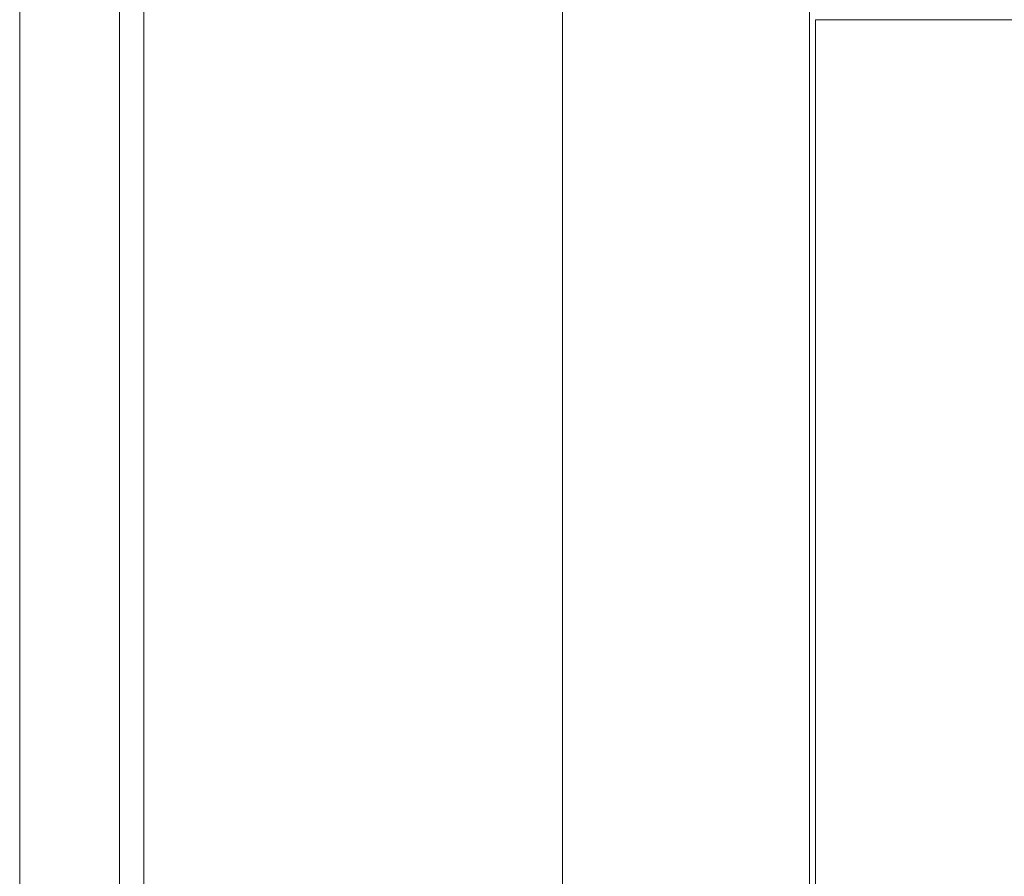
# Model space of a CAD drawing. Header units: millimetres. Extents: x 119219 to 750800, y -8933 to 168688.
# Tile 54 of 115: x 509741 to 510947, y 5012 to 6060. Entities that reach past the tile are written whole.
import ezdxf

# ---------------------------------------------------------------- set-up
doc = ezdxf.new("R2010")
doc.units = ezdxf.units.MM
doc.header["$MEASUREMENT"] = 0
doc.header["$XCLIPFRAME"] = 0
doc.layers.add('0_Ном._пера__1', color=7, linetype='Continuous', lineweight=0)
picture_1 = doc.add_image_def('image3.png', size_in_pixel=(734, 827))
picture_2 = doc.add_image_def('image1.png', size_in_pixel=(882, 833))
picture_3 = doc.add_image_def('image6.png', size_in_pixel=(725, 814))

msp = doc.modelspace()

# ---------------------------------------------------------------- linework, layer by layer
at = {"layer": '0_Ном._пера__1', "color": 7, "linetype": 'Continuous', "lineweight": 0}
for points in [[(509741.323, 4319.816), (509741.323, 7730), (509893.277, 7730), (509893.277, 4316.755)], [(510405.988, 4326.921), (510405.988, 7730)], [(510715.929, 4319.816), (510715.929, 6060), (516876.551, 6060), (516876.551, 4860), (511146.612, 4860)]]:
    msp.add_lwpolyline(points, dxfattribs=at)

# ---------------------------------------------------------------- pictures from other files: only their frames are drawn
at = {"linetype": 'Continuous', "lineweight": 0}
image = msp.add_image(picture_3, insert=(510708.3, 9060), size_in_units=(302.312, 4733.079), rotation=180, dxfattribs=at)
image.set_boundary_path([(-0.5, -0.5), (724.5, 813.5)])
image = msp.add_image(picture_2, insert=(509741.323, 4192.835), size_in_units=(151.954, 3537.165), dxfattribs=at)
image.set_boundary_path([(-0.5, -0.5), (881.5, 832.5)])
image = msp.add_image(picture_1, insert=(510405.988, 7730), size_in_units=(542.26, 3403.079), rotation=180, dxfattribs=at)
image.set_boundary_path([(-0.5, -0.5), (733.5, 826.5)])
image = msp.add_image(picture_1, insert=(516876.657, 6060), size_in_units=(6160.728, 1200), rotation=180, dxfattribs=at)
image.set_boundary_path([(-0.5, -0.5), (733.5, 826.5)])

doc.saveas('drawing.dxf')
